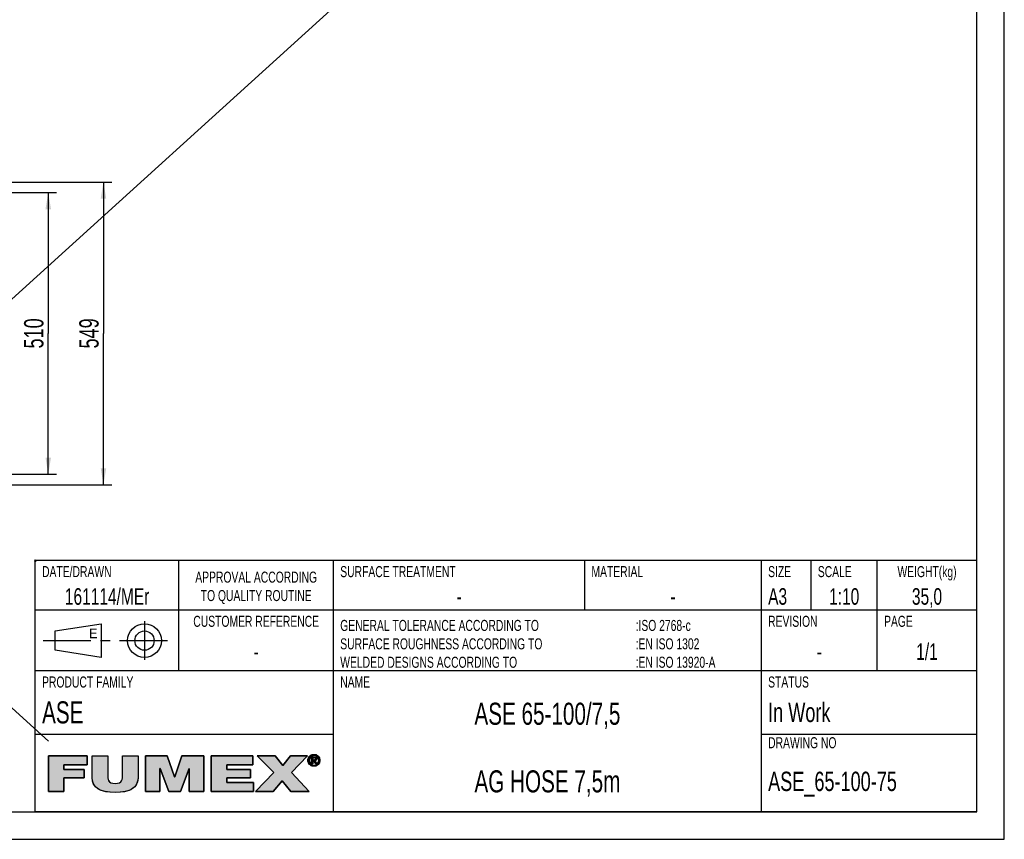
# Model space of a CAD drawing. Extents: x 0 to 420, y 0 to 297.
# Tile 10 of 18: x 242 to 420, y 0 to 148. Entities that reach past the tile are written whole.
import ezdxf

# ---------------------------------------------------------------- set-up
doc = ezdxf.new("R2010")
doc.units = 0
doc.header["$LTSCALE"] = 23.1
doc.linetypes.add('CENTER', pattern=[0.6, 0.375, -0.075, 0.075, -0.075])
doc.layers.get('0').update_dxf_attribs({"linetype": 'CONTINUOUS'})
for name, color, linetype in [('110536_DXF_DIMENSION', 7, 'CONTINUOUS'), ('AG_HOSE_100_DXF_CONTINUOUS', 7, 'CONTINUOUS'), ('ASE_65-100-75_DXF_DIMENSIO', 7, 'CONTINUOUS'), ('ASE_65-100-75_DXF_FORMAT', 7, 'CONTINUOUS'), ('ASE_65-100-7DXF_CONTINUOUS', 7, 'CONTINUOUS')]:
    doc.layers.add(name, color=color, linetype=linetype)
doc.styles.get("Standard").update_dxf_attribs({"font": 'txt', "width": 0.7})
doc.styles.add('TEXTSTYLE_2', font='txt', dxfattribs={"width": 0.7})
doc.styles.add('TEXTSTYLE_3', font='txt')
doc.dimstyles.new('DIMSTYLE_1', dxfattribs={"dimtxt": 3.5, "dimasz": 3, "dimexe": 1.5, "dimexo": 1, "dimgap": 0.875, "dimtad": 1, "dimdec": 0, "dimlfac": 10, "dimtxsty": 'STANDARD', "dimblk": '_ARROW_FILLED', "dimblk1": '_ARROW_FILLED', "dimblk2": '_ARROW_FILLED', "dimcen": 0.09, "dimazin": 3, "dimtp": 0.8, "dimtm": 0.8, "dimtfac": 1, "dimtdec": 0, "dimtofl": 0, "dimtmove": 0, "dimatfit": 3, "dimtolj": 1})
doc.dimstyles.new('DIMSTYLE_2', dxfattribs={"dimtxt": 3.5, "dimasz": 3, "dimexe": 1.5, "dimexo": 1, "dimgap": 0.875, "dimtad": 1, "dimdec": 3, "dimlfac": 10, "dimtxsty": 'STANDARD', "dimblk": '_ARROW_FILLED', "dimblk1": '_ARROW_FILLED', "dimblk2": '_ARROW_FILLED', "dimcen": 0.09, "dimazin": 3, "dimtp": 0.8, "dimtm": 0.8, "dimtfac": 1, "dimtdec": 3, "dimtofl": 0, "dimtmove": 0, "dimatfit": 3, "dimtolj": 1})

# ---------------------------------------------------------------- blocks, each defined once
blk = doc.blocks.new('BLOCK_2_BL1', base_point=(271.47, 11.94))
at = {"layer": 'ASE_65-100-75_DXF_FORMAT', "linetype": 'CONTINUOUS'}
for points in [[(249.69, 8.65), (246.89, 8.65), (246.89, 15.14), (253.91, 15.14), (253.91, 13.48), (249.69, 13.48), (249.69, 12.67), (253.32, 12.67), (253.32, 11.12), (249.69, 11.12)], [(263.1, 15.14), (263.1, 11.16), (263.06, 10.66), (262.95, 10.23), (262.77, 9.85), (262.52, 9.52), (262.19, 9.24), (261.79, 8.99), (261.28, 8.79), (260.65, 8.63), (259.88, 8.53), (258.96, 8.5), (258.04, 8.53), (257.27, 8.63), (256.64, 8.79), (256.13, 8.99), (255.72, 9.24), (255.39, 9.53), (255.14, 9.86), (254.96, 10.23), (254.85, 10.66), (254.81, 11.16), (254.81, 15.14), (257.61, 15.14), (257.61, 11.61), (257.62, 11.18), (257.68, 10.85), (257.79, 10.6), (257.96, 10.4), (258.19, 10.25), (258.53, 10.15), (258.97, 10.11), (259.41, 10.15), (259.73, 10.25), (259.97, 10.4), (260.13, 10.6), (260.23, 10.86), (260.29, 11.19), (260.3, 11.61), (260.3, 15.14)], [(267.08, 8.65), (264.43, 8.65), (264.43, 15.14), (268.41, 15.14), (269.71, 11.32), (269.74, 11.32), (271.04, 15.14), (275.02, 15.14), (275.02, 8.65), (272.37, 8.65), (272.37, 12.82), (272.35, 12.82), (270.77, 8.65), (268.68, 8.65), (267.1, 12.82), (267.08, 12.82)], [(284.04, 8.65), (276.37, 8.65), (276.37, 15.14), (283.9, 15.14), (283.9, 13.48), (279.17, 13.48), (279.17, 12.67), (283.46, 12.67), (283.46, 11.12), (279.17, 11.12), (279.17, 10.31), (284.04, 10.31)], [(287.6, 8.65), (284.39, 8.65), (287.68, 12.11), (284.68, 15.14), (287.97, 15.14), (289.34, 13.38), (290.69, 15.14), (293.8, 15.14), (290.89, 12.09), (294.13, 8.65), (290.76, 8.65), (289.2, 10.59)], [(294.32, 14.93), (294.24, 14.82), (294.17, 14.71), (294.13, 14.58), (294.1, 14.45), (294.09, 14.31), (293.88, 14.15), (293.87, 14.31), (293.88, 14.48), (293.92, 14.63), (293.98, 14.78), (294.06, 14.92), (294.36, 14.97)], [(294.1, 14.17), (294.13, 14.04), (294.17, 13.91), (294.24, 13.8), (294.32, 13.7), (294.16, 13.58), (294.06, 13.71), (293.98, 13.84), (293.92, 13.99), (293.88, 14.15), (294.09, 14.31)], [(294.47, 15.06), (294.36, 14.97), (294.06, 14.92), (294.16, 15.04), (294.58, 15.12)], [(294.7, 15.17), (294.58, 15.12), (294.16, 15.04), (294.27, 15.15), (294.83, 15.2)], [(294.96, 15.21), (294.83, 15.2), (294.27, 15.15), (294.34, 15.2), (295.44, 15.28), (295.58, 15.2), (295.65, 15.15), (295.76, 15.04), (295.86, 14.92), (295.94, 14.78), (296, 14.63), (296.04, 14.48), (296.05, 14.31), (296.04, 14.15), (296, 13.99), (295.94, 13.84), (295.86, 13.71), (295.76, 13.58), (295.65, 13.47), (295.58, 13.42), (295.44, 13.34), (295.29, 13.28), (295.13, 13.25), (294.8, 13.25), (294.64, 13.28), (294.48, 13.34), (294.41, 13.38), (294.96, 13.42), (295.1, 13.43), (295.22, 13.45), (295.35, 13.5), (295.46, 13.57), (295.56, 13.65), (295.6, 13.7), (295.68, 13.8), (295.75, 13.91), (295.79, 14.04), (295.82, 14.17), (295.83, 14.31), (295.82, 14.45), (295.79, 14.58), (295.75, 14.71), (295.68, 14.82), (295.6, 14.93), (295.56, 14.97), (295.46, 15.05), (295.34, 15.12), (295.22, 15.17), (295.1, 15.2)], [(294.96, 15.39), (295.13, 15.37), (295.29, 15.34), (295.44, 15.28), (294.34, 15.2), (294.48, 15.28), (294.64, 15.34), (294.8, 15.37)], [(294.74, 14.77), (294.55, 13.69), (294.55, 14.93), (295.02, 14.93), (295.02, 14.93), (295.13, 14.92), (295.21, 14.91), (295.28, 14.89), (295.33, 14.86), (295.38, 14.82), (295.4, 14.8), (295.41, 14.77), (295.44, 14.72), (295.45, 14.66), (295.46, 14.58), (295.45, 14.5), (295.43, 14.44), (295.41, 14.39), (295.09, 14.39), (295.13, 14.4), (295.16, 14.41), (295.19, 14.43), (295.21, 14.44), (295.23, 14.46), (295.24, 14.49), (295.25, 14.52), (295.26, 14.55), (295.26, 14.59), (295.26, 14.62), (295.25, 14.65), (295.24, 14.68), (295.23, 14.7), (295.21, 14.72), (295.18, 14.73), (295.15, 14.75), (295.12, 14.76), (295.08, 14.77), (295.03, 14.77), (294.99, 14.77), (294.86, 14.77)], [(294.96, 14.39), (294.98, 14.39), (295.04, 14.39), (295.09, 14.39), (295.41, 14.39), (294.74, 14.23), (294.74, 13.69), (294.55, 13.69), (294.74, 14.77), (294.74, 14.58), (294.74, 14.39), (294.85, 14.39)], [(295.14, 14.24), (295.49, 13.69), (295.28, 13.69), (294.95, 14.23), (294.74, 14.23), (295.41, 14.39), (295.37, 14.34), (295.33, 14.3), (295.27, 14.27), (295.21, 14.25)], [(294.36, 13.65), (294.46, 13.57), (294.27, 13.47), (294.16, 13.58), (294.32, 13.7)], [(294.58, 13.5), (294.7, 13.45), (294.41, 13.38), (294.27, 13.47), (294.46, 13.57)]]:
    blk.add_hatch(color=7, dxfattribs=at).paths.add_polyline_path(points)
at = {"layer": 'ASE_65-100-75_DXF_FORMAT', "color": 7, "linetype": 'CONTINUOUS'}
for p, q in [((253.91, 15.14), (246.89, 15.14)), ((246.89, 15.14), (246.89, 8.65)), ((253.91, 15.14), (246.89, 15.14)), ((246.89, 15.14), (246.89, 8.65)), ((253.91, 13.48), (253.91, 15.14)), ((253.91, 13.48), (253.91, 15.14)), ((268.41, 15.14), (264.43, 15.14)), ((264.43, 15.14), (264.43, 8.65)), ((268.41, 15.14), (264.43, 15.14)), ((264.43, 15.14), (264.43, 8.65)), ((269.71, 11.32), (268.41, 15.14)), ((269.71, 11.32), (268.41, 15.14)), ((271.04, 15.14), (269.74, 11.32)), ((271.04, 15.14), (269.74, 11.32)), ((275.02, 15.14), (271.04, 15.14)), ((275.02, 15.14), (271.04, 15.14)), ((275.02, 8.65), (275.02, 15.14)), ((275.02, 8.65), (275.02, 15.14)), ((283.9, 15.14), (276.37, 15.14)), ((276.37, 15.14), (276.37, 8.65)), ((283.9, 15.14), (276.37, 15.14)), ((276.37, 15.14), (276.37, 8.65)), ((283.9, 13.48), (283.9, 15.14)), ((283.9, 13.48), (283.9, 15.14)), ((287.97, 15.14), (284.68, 15.14)), ((284.68, 15.14), (287.68, 12.11)), ((287.97, 15.14), (284.68, 15.14)), ((284.68, 15.14), (287.68, 12.11)), ((289.34, 13.38), (287.97, 15.14)), ((289.34, 13.38), (287.97, 15.14)), ((290.69, 15.14), (289.34, 13.38)), ((290.69, 15.14), (289.34, 13.38)), ((293.8, 15.14), (290.69, 15.14)), ((293.8, 15.14), (290.69, 15.14)), ((290.89, 12.09), (293.8, 15.14)), ((290.89, 12.09), (293.8, 15.14)), ((249.69, 12.67), (249.69, 13.48)), ((249.69, 13.48), (253.91, 13.48)), ((249.69, 12.67), (249.69, 13.48)), ((249.69, 13.48), (253.91, 13.48)), ((253.32, 12.67), (249.69, 12.67)), ((253.32, 12.67), (249.69, 12.67)), ((253.32, 11.12), (253.32, 12.67)), ((253.32, 11.12), (253.32, 12.67)), ((267.08, 8.65), (267.08, 12.82)), ((267.08, 12.82), (267.1, 12.82)), ((267.08, 8.65), (267.08, 12.82)), ((267.08, 12.82), (267.1, 12.82)), ((267.1, 12.82), (268.68, 8.65)), ((267.1, 12.82), (268.68, 8.65)), ((270.77, 8.65), (272.35, 12.82)), ((270.77, 8.65), (272.35, 12.82)), ((272.35, 12.82), (272.37, 12.82)), ((272.35, 12.82), (272.37, 12.82)), ((272.37, 12.82), (272.37, 8.65)), ((272.37, 12.82), (272.37, 8.65)), ((279.17, 12.67), (279.17, 13.48)), ((279.17, 13.48), (283.9, 13.48)), ((279.17, 12.67), (279.17, 13.48)), ((279.17, 13.48), (283.9, 13.48)), ((283.46, 12.67), (279.17, 12.67)), ((283.46, 12.67), (279.17, 12.67)), ((283.46, 11.12), (283.46, 12.67)), ((283.46, 11.12), (283.46, 12.67)), ((249.69, 8.65), (249.69, 11.12)), ((249.69, 11.12), (253.32, 11.12)), ((249.69, 8.65), (249.69, 11.12)), ((249.69, 11.12), (253.32, 11.12)), ((269.74, 11.32), (269.71, 11.32)), ((269.74, 11.32), (269.71, 11.32)), ((279.17, 10.31), (279.17, 11.12)), ((279.17, 11.12), (283.46, 11.12)), ((279.17, 10.31), (279.17, 11.12)), ((279.17, 11.12), (283.46, 11.12)), ((287.68, 12.11), (284.39, 8.65)), ((287.68, 12.11), (284.39, 8.65)), ((294.13, 8.65), (290.89, 12.09)), ((294.13, 8.65), (290.89, 12.09)), ((284.04, 10.31), (279.17, 10.31)), ((284.04, 10.31), (279.17, 10.31)), ((284.04, 8.65), (284.04, 10.31)), ((284.04, 8.65), (284.04, 10.31)), ((287.6, 8.65), (289.2, 10.59)), ((287.6, 8.65), (289.2, 10.59)), ((289.2, 10.59), (290.76, 8.65)), ((289.2, 10.59), (290.76, 8.65)), ((246.89, 8.65), (249.69, 8.65)), ((246.89, 8.65), (249.69, 8.65)), ((264.43, 8.65), (267.08, 8.65)), ((264.43, 8.65), (267.08, 8.65)), ((268.68, 8.65), (270.77, 8.65)), ((268.68, 8.65), (270.77, 8.65)), ((272.37, 8.65), (275.02, 8.65)), ((272.37, 8.65), (275.02, 8.65)), ((276.37, 8.65), (284.04, 8.65)), ((276.37, 8.65), (284.04, 8.65)), ((284.39, 8.65), (287.6, 8.65)), ((284.39, 8.65), (287.6, 8.65)), ((290.76, 8.65), (294.13, 8.65)), ((290.76, 8.65), (294.13, 8.65))]:
    blk.add_line(p, q, dxfattribs=at)
for points in [[(249.69, 8.65), (246.89, 8.65), (246.89, 15.14), (253.91, 15.14), (253.91, 13.48), (249.69, 13.48), (249.69, 12.67), (253.32, 12.67), (253.32, 11.12), (249.69, 11.12), (249.69, 8.65)], [(263.1, 15.14), (263.1, 11.16), (263.06, 10.66), (262.95, 10.23), (262.77, 9.85), (262.52, 9.52), (262.19, 9.24), (261.79, 8.99), (261.28, 8.79), (260.65, 8.63), (259.88, 8.53), (258.96, 8.5), (258.04, 8.53), (257.27, 8.63), (256.64, 8.79), (256.13, 8.99), (255.72, 9.24), (255.39, 9.53), (255.14, 9.86), (254.96, 10.23), (254.85, 10.66), (254.81, 11.16), (254.81, 15.14), (257.61, 15.14), (257.61, 11.61), (257.62, 11.18), (257.68, 10.85), (257.79, 10.6), (257.96, 10.4), (258.19, 10.25), (258.53, 10.15), (258.97, 10.11), (259.41, 10.15), (259.73, 10.25), (259.97, 10.4), (260.13, 10.6), (260.23, 10.86), (260.29, 11.19), (260.3, 11.61), (260.3, 15.14), (263.1, 15.14)], [(267.08, 8.65), (264.43, 8.65), (264.43, 15.14), (268.41, 15.14), (269.71, 11.32), (269.74, 11.32), (271.04, 15.14), (275.02, 15.14), (275.02, 8.65), (272.37, 8.65), (272.37, 12.82), (272.35, 12.82), (270.77, 8.65), (268.68, 8.65), (267.1, 12.82), (267.08, 12.82), (267.08, 8.65)], [(284.04, 8.65), (276.37, 8.65), (276.37, 15.14), (283.9, 15.14), (283.9, 13.48), (279.17, 13.48), (279.17, 12.67), (283.46, 12.67), (283.46, 11.12), (279.17, 11.12), (279.17, 10.31), (284.04, 10.31), (284.04, 8.65)], [(287.6, 8.65), (284.39, 8.65), (287.68, 12.11), (284.68, 15.14), (287.97, 15.14), (289.34, 13.38), (290.69, 15.14), (293.8, 15.14), (290.89, 12.09), (294.13, 8.65), (290.76, 8.65), (289.2, 10.59), (287.6, 8.65)], [(294.32, 14.93), (294.24, 14.82), (294.17, 14.71), (294.13, 14.58), (294.1, 14.45), (294.09, 14.31), (293.88, 14.15), (293.87, 14.31), (293.88, 14.48), (293.92, 14.63), (293.98, 14.78), (294.06, 14.92), (294.36, 14.97), (294.32, 14.93)], [(294.1, 14.17), (294.13, 14.04), (294.17, 13.91), (294.24, 13.8), (294.32, 13.7), (294.16, 13.58), (294.06, 13.71), (293.98, 13.84), (293.92, 13.99), (293.88, 14.15), (294.09, 14.31), (294.1, 14.17)], [(294.47, 15.06), (294.36, 14.97), (294.06, 14.92), (294.16, 15.04), (294.58, 15.12), (294.47, 15.06)], [(294.7, 15.17), (294.58, 15.12), (294.16, 15.04), (294.27, 15.15), (294.83, 15.2), (294.7, 15.17)], [(294.96, 15.21), (294.83, 15.2), (294.27, 15.15), (294.34, 15.2), (295.44, 15.28), (295.58, 15.2), (295.65, 15.15), (295.76, 15.04), (295.86, 14.92), (295.94, 14.78), (296, 14.63), (296.04, 14.48), (296.05, 14.31), (296.04, 14.15), (296, 13.99), (295.94, 13.84), (295.86, 13.71), (295.76, 13.58), (295.65, 13.47), (295.58, 13.42), (295.44, 13.34), (295.29, 13.28), (295.13, 13.25), (294.8, 13.25), (294.64, 13.28), (294.48, 13.34), (294.41, 13.38), (294.96, 13.42), (295.1, 13.43), (295.22, 13.45), (295.35, 13.5), (295.46, 13.57), (295.56, 13.65), (295.6, 13.7), (295.68, 13.8), (295.75, 13.91), (295.79, 14.04), (295.82, 14.17), (295.83, 14.31), (295.82, 14.45), (295.79, 14.58), (295.75, 14.71), (295.68, 14.82), (295.6, 14.93), (295.56, 14.97), (295.46, 15.05), (295.34, 15.12), (295.22, 15.17), (295.1, 15.2), (294.96, 15.21)], [(294.96, 15.39), (295.13, 15.37), (295.29, 15.34), (295.44, 15.28), (294.34, 15.2), (294.48, 15.28), (294.64, 15.34), (294.8, 15.37), (294.96, 15.39)], [(294.74, 14.77), (294.55, 13.69), (294.55, 14.93), (295.02, 14.93), (295.02, 14.93), (295.13, 14.92), (295.21, 14.91), (295.28, 14.89), (295.33, 14.86), (295.38, 14.82), (295.4, 14.8), (295.41, 14.77), (295.44, 14.72), (295.45, 14.66), (295.46, 14.58), (295.45, 14.5), (295.43, 14.44), (295.41, 14.39), (295.09, 14.39), (295.13, 14.4), (295.16, 14.41), (295.19, 14.43), (295.21, 14.44), (295.23, 14.46), (295.24, 14.49), (295.25, 14.52), (295.26, 14.55), (295.26, 14.59), (295.26, 14.62), (295.25, 14.65), (295.24, 14.68), (295.23, 14.7), (295.21, 14.72), (295.18, 14.73), (295.15, 14.75), (295.12, 14.76), (295.08, 14.77), (295.03, 14.77), (294.99, 14.77), (294.86, 14.77), (294.74, 14.77)], [(294.96, 14.39), (294.98, 14.39), (295.04, 14.39), (295.09, 14.39), (295.41, 14.39), (294.74, 14.23), (294.74, 13.69), (294.55, 13.69), (294.74, 14.77), (294.74, 14.58), (294.74, 14.39), (294.85, 14.39), (294.96, 14.39)], [(295.14, 14.24), (295.49, 13.69), (295.28, 13.69), (294.95, 14.23), (294.74, 14.23), (295.41, 14.39), (295.37, 14.34), (295.33, 14.3), (295.27, 14.27), (295.21, 14.25), (295.14, 14.24)], [(294.36, 13.65), (294.46, 13.57), (294.27, 13.47), (294.16, 13.58), (294.32, 13.7), (294.36, 13.65)], [(294.58, 13.5), (294.7, 13.45), (294.41, 13.38), (294.27, 13.47), (294.46, 13.57), (294.58, 13.5)]]:
    blk.add_lwpolyline(points, dxfattribs=at)
for points, knots in [([(263.1, 15.14), (263.1, 15.14), (260.3, 15.14), (260.3, 15.14), (260.3, 15.14), (260.3, 11.61), (260.3, 11.61), (260.3, 10.94), (260.3, 10.11), (258.97, 10.11), (257.61, 10.11), (257.61, 10.94), (257.61, 11.61), (257.61, 11.61), (257.61, 15.14), (257.61, 15.14), (257.61, 15.14), (254.81, 15.14), (254.81, 15.14), (254.81, 15.14), (254.81, 11.16), (254.81, 11.16), (254.81, 9.36), (256.19, 8.5), (258.96, 8.5), (261.74, 8.5), (263.1, 9.36), (263.1, 11.16), (263.1, 11.16), (263.1, 15.14), (263.1, 15.14)], [0, 0, 0, 0, 1, 1, 1, 2, 2, 2, 3, 3, 3, 4, 4, 4, 5, 5, 5, 6, 6, 6, 7, 7, 7, 8, 8, 8, 9, 9, 9, 10, 10, 10, 10]), ([(263.1, 15.14), (263.1, 15.14), (260.3, 15.14), (260.3, 15.14), (260.3, 15.14), (260.3, 11.61), (260.3, 11.61), (260.3, 10.94), (260.3, 10.11), (258.97, 10.11), (257.61, 10.11), (257.61, 10.94), (257.61, 11.61), (257.61, 11.61), (257.61, 15.14), (257.61, 15.14), (257.61, 15.14), (254.81, 15.14), (254.81, 15.14), (254.81, 15.14), (254.81, 11.16), (254.81, 11.16), (254.81, 9.36), (256.19, 8.5), (258.96, 8.5), (261.74, 8.5), (263.1, 9.36), (263.1, 11.16), (263.1, 11.16), (263.1, 15.14), (263.1, 15.14)], [0, 0, 0, 0, 1, 1, 1, 2, 2, 2, 3, 3, 3, 4, 4, 4, 5, 5, 5, 6, 6, 6, 7, 7, 7, 8, 8, 8, 9, 9, 9, 10, 10, 10, 10]), ([(294.96, 13.24), (295.55, 13.24), (296.05, 13.69), (296.05, 14.31), (296.05, 14.93), (295.55, 15.39), (294.96, 15.39), (294.37, 15.39), (293.87, 14.93), (293.87, 14.31), (293.87, 13.69), (294.37, 13.24), (294.96, 13.24)], [0, 0, 0, 0, 1, 1, 1, 2, 2, 2, 3, 3, 3, 4, 4, 4, 4]), ([(294.96, 13.24), (295.55, 13.24), (296.05, 13.69), (296.05, 14.31), (296.05, 14.93), (295.55, 15.39), (294.96, 15.39), (294.37, 15.39), (293.87, 14.93), (293.87, 14.31), (293.87, 13.69), (294.37, 13.24), (294.96, 13.24)], [0, 0, 0, 0, 1, 1, 1, 2, 2, 2, 3, 3, 3, 4, 4, 4, 4]), ([(294.09, 14.31), (294.09, 14.82), (294.47, 15.21), (294.96, 15.21), (295.45, 15.21), (295.83, 14.82), (295.83, 14.31), (295.83, 13.8), (295.45, 13.42), (294.96, 13.42), (294.47, 13.42), (294.09, 13.8), (294.09, 14.31)], [0, 0, 0, 0, 1, 1, 1, 2, 2, 2, 3, 3, 3, 4, 4, 4, 4]), ([(294.09, 14.31), (294.09, 14.82), (294.47, 15.21), (294.96, 15.21), (295.45, 15.21), (295.83, 14.82), (295.83, 14.31), (295.83, 13.8), (295.45, 13.42), (294.96, 13.42), (294.47, 13.42), (294.09, 13.8), (294.09, 14.31)], [0, 0, 0, 0, 1, 1, 1, 2, 2, 2, 3, 3, 3, 4, 4, 4, 4]), ([(294.74, 14.23), (294.74, 14.23), (294.95, 14.23), (294.95, 14.23), (294.95, 14.23), (295.28, 13.69), (295.28, 13.69), (295.28, 13.69), (295.49, 13.69), (295.49, 13.69), (295.49, 13.69), (295.14, 14.24), (295.14, 14.24), (295.32, 14.26), (295.46, 14.36), (295.46, 14.58), (295.46, 14.82), (295.31, 14.93), (295.02, 14.93), (295.02, 14.93), (294.55, 14.93), (294.55, 14.93), (294.55, 14.93), (294.55, 13.69), (294.55, 13.69), (294.55, 13.69), (294.74, 13.69), (294.74, 13.69), (294.74, 13.69), (294.74, 14.23), (294.74, 14.23)], [0, 0, 0, 0, 1, 1, 1, 2, 2, 2, 3, 3, 3, 4, 4, 4, 5, 5, 5, 6, 6, 6, 7, 7, 7, 8, 8, 8, 9, 9, 9, 10, 10, 10, 10]), ([(294.74, 14.23), (294.74, 14.23), (294.95, 14.23), (294.95, 14.23), (294.95, 14.23), (295.28, 13.69), (295.28, 13.69), (295.28, 13.69), (295.49, 13.69), (295.49, 13.69), (295.49, 13.69), (295.14, 14.24), (295.14, 14.24), (295.32, 14.26), (295.46, 14.36), (295.46, 14.58), (295.46, 14.82), (295.31, 14.93), (295.02, 14.93), (295.02, 14.93), (294.55, 14.93), (294.55, 14.93), (294.55, 14.93), (294.55, 13.69), (294.55, 13.69), (294.55, 13.69), (294.74, 13.69), (294.74, 13.69), (294.74, 13.69), (294.74, 14.23), (294.74, 14.23)], [0, 0, 0, 0, 1, 1, 1, 2, 2, 2, 3, 3, 3, 4, 4, 4, 5, 5, 5, 6, 6, 6, 7, 7, 7, 8, 8, 8, 9, 9, 9, 10, 10, 10, 10]), ([(294.74, 14.39), (294.74, 14.39), (294.74, 14.77), (294.74, 14.77), (294.74, 14.77), (294.99, 14.77), (294.99, 14.77), (295.12, 14.77), (295.26, 14.74), (295.26, 14.59), (295.26, 14.4), (295.12, 14.39), (294.96, 14.39), (294.96, 14.39), (294.74, 14.39), (294.74, 14.39)], [0, 0, 0, 0, 1, 1, 1, 2, 2, 2, 3, 3, 3, 4, 4, 4, 5, 5, 5, 5]), ([(294.74, 14.39), (294.74, 14.39), (294.74, 14.77), (294.74, 14.77), (294.74, 14.77), (294.99, 14.77), (294.99, 14.77), (295.12, 14.77), (295.26, 14.74), (295.26, 14.59), (295.26, 14.4), (295.12, 14.39), (294.96, 14.39), (294.96, 14.39), (294.74, 14.39), (294.74, 14.39)], [0, 0, 0, 0, 1, 1, 1, 2, 2, 2, 3, 3, 3, 4, 4, 4, 5, 5, 5, 5])]:
    blk.add_open_spline(points, degree=3, knots=knots, dxfattribs=at)
for points in [[(294.96, 13.42), (294.41, 13.38), (294.83, 13.43), (294.7, 13.45)], [(294.96, 13.24), (294.8, 13.25), (295.13, 13.25)]]:
    blk.add_solid(points, dxfattribs=at)
blk = doc.blocks.new('_ARROW_FILLED')
at = {"color": 0, "linetype": 'BYBLOCK'}
blk.add_solid([(0, 0), (-1, 0.167), (-1, -0.167)], dxfattribs=at)
blk = doc.blocks.new('*D1')
at = {"layer": 'ASE_65-100-75_DXF_DIMENSIO', "color": 2, "linetype": 'CONTINUOUS'}
for p, q in [((234.04, 119.08), (258.34, 119.08)), ((256.84, 119.08), (256.84, 91.66)), ((256.84, 64.23), (256.84, 91.66)), ((234.04, 64.23), (258.34, 64.23))]:
    blk.add_line(p, q, dxfattribs=at)
at = {"layer": 'ASE_65-100-75_DXF_DIMENSIO', "color": 2, "linetype": 'CONTINUOUS', "xscale": 3, "yscale": 3, "zscale": 3}
for p, rotation in [((256.84, 119.08), 90), ((256.84, 64.23), 270)]:
    blk.add_blockref('_ARROW_FILLED', p, dxfattribs=dict(at, rotation=rotation))
at = {"layer": 'ASE_65-100-75_DXF_DIMENSIO', "color": 2, "linetype": 'CONTINUOUS', "insert": (252.46, 91.66), "char_height": 3.5, "width": 12, "attachment_point": 2, "rotation": 90}
blk.add_mtext('549', dxfattribs=at)
blk = doc.blocks.new('*D8')
at = {"layer": '110536_DXF_DIMENSION', "color": 2, "linetype": 'CONTINUOUS'}
for p, q in [((234.73, 117.16), (248.34, 117.16)), ((246.84, 117.16), (246.84, 91.66)), ((246.84, 66.16), (246.84, 91.66)), ((234.64, 66.16), (248.34, 66.16))]:
    blk.add_line(p, q, dxfattribs=at)
at = {"layer": '110536_DXF_DIMENSION', "color": 2, "linetype": 'CONTINUOUS', "xscale": 3, "yscale": 3, "zscale": 3}
for p, rotation in [((246.84, 117.16), 90), ((246.84, 66.16), 270)]:
    blk.add_blockref('_ARROW_FILLED', p, dxfattribs=dict(at, rotation=rotation))
at = {"layer": '110536_DXF_DIMENSION', "color": 2, "linetype": 'CONTINUOUS', "insert": (242.46, 91.66), "char_height": 3.5, "width": 10.875, "attachment_point": 2, "rotation": 90}
blk.add_mtext('510', dxfattribs=at)
blk = doc.blocks.new('VYPLACERING_BL2', base_point=(257.5, 36))
at = {"layer": 'ASE_65-100-7DXF_CONTINUOUS', "color": 7, "linetype": 'CENTER'}
for p, q in [((264.28, 39.5), (264.28, 32.5)), ((245.9, 36), (269.09, 36))]:
    blk.add_line(p, q, dxfattribs=at)
at = {"layer": 'ASE_65-100-7DXF_CONTINUOUS', "color": 7, "linetype": 'CONTINUOUS'}
for p, q in [((248.09, 37.75), (256.4, 39.06)), ((248.09, 34.25), (248.09, 37.75)), ((256.4, 39.06), (256.4, 32.94)), ((256.4, 32.94), (248.09, 34.25))]:
    blk.add_line(p, q, dxfattribs=at)
for radius in [3.06, 1.75]:
    blk.add_circle((264.28, 36), radius, dxfattribs=at)

msp = doc.modelspace()

# ---------------------------------------------------------------- linework, layer by layer
at = {"layer": 'AG_HOSE_100_DXF_CONTINUOUS', "color": 4, "linetype": 'CONTINUOUS'}
for p, q in [((330.45142, 179.75392), (151.99159, 17.76853)), ((75.31832, 173.47973), (246.86586, 17.76853))]:
    msp.add_line(p, q, dxfattribs=at)
at = {"layer": 'ASE_65-100-75_DXF_FORMAT', "color": 7, "linetype": 'CONTINUOUS'}
for p, q in [((419.99842, -0.00152), (419.99842, 296.99848)), ((414.99842, 4.99848), (414.99842, 291.99848)), ((244.65469, 50.34226), (244.34219, 50.65476)), ((244.65469, 50.65476), (244.34219, 50.34226)), ((414.99842, 50.49848), (244.49842, 50.49848)), ((244.49842, 4.99848), (244.49842, 50.49848)), ((270.49842, 30.49848), (270.49842, 50.49848)), ((298.49842, 4.99848), (298.49842, 50.49848)), ((343.99842, 41.49848), (343.99842, 50.49848)), ((375.99842, 4.99848), (375.99842, 50.49848)), ((384.99842, 41.49848), (384.99842, 50.49848)), ((396.99842, 30.49848), (396.99842, 50.49848)), ((414.99842, 4.99848), (414.99842, 50.49848)), ((414.99842, 41.49848), (244.49842, 41.49848)), ((414.99842, 30.49848), (244.49842, 30.49848)), ((298.49842, 18.99848), (244.49842, 18.99848)), ((414.99842, 18.99848), (375.99842, 18.99848)), ((24.99842, 4.99848), (414.99842, 4.99848)), ((414.99842, 4.99848), (244.49842, 4.99848)), ((-0.00158, -0.00152), (419.99842, -0.00152))]:
    msp.add_line(p, q, dxfattribs=at)

# ---------------------------------------------------------------- block references
at = {"layer": 'ASE_65-100-75_DXF_FORMAT', "color": 2, "linetype": 'CONTINUOUS'}
msp.add_blockref('BLOCK_2_BL1', (271.46701, 11.94061), dxfattribs=at)
at = {"layer": 'ASE_65-100-7DXF_CONTINUOUS', "color": 7, "linetype": 'CONTINUOUS'}
msp.add_blockref('VYPLACERING_BL2', (257.49842, 35.99848), dxfattribs=at)

# ---------------------------------------------------------------- texts
at = {"color": 7, "linetype": 'CONTINUOUS'}
for s, insert, char_height, width, attachment_point, style in [('DATE/DRAWN', (245.72342, 49.49848), 2, 14, 1, 'TEXTSTYLE_2'), ('APPROVAL ACCORDING\\PTO QUALITY ROUTINE', (284.49842, 48.49848), 2, 25.2, 2, 'TEXTSTYLE_2'), ('SURFACE TREATMENT', (299.72342, 49.49848), 2, 23.8, 1, 'TEXTSTYLE_2'), ('MATERIAL', (345.22342, 49.49848), 2, 11.2, 1, 'TEXTSTYLE_2'), ('SIZE ', (377.22342, 49.49848), 2, 7, 1, 'TEXTSTYLE_2'), ('SCALE', (386.22342, 49.49848), 2, 7, 1, 'TEXTSTYLE_2'), ('WEIGHT(kg)', (405.99842, 49.49848), 2, 14, 2, 'TEXTSTYLE_2'), ('CUSTOMER REFERENCE', (284.49842, 40.49848), 2, 25.2, 2, 'TEXTSTYLE_2'), ('REVISION', (377.22342, 40.49848), 2, 11.2, 1, 'TEXTSTYLE_2'), ('PAGE', (398.22342, 40.49848), 2, 5.6, 1, 'TEXTSTYLE_2'), ('E', (254.21717, 38.18598), 1.75, 1.75, 1, 'TEXTSTYLE_3')]:
    msp.add_mtext(s, dxfattribs=dict(at, insert=insert, char_height=char_height, width=width, attachment_point=attachment_point, style=style))
at = {"color": 7, "linetype": 'CONTINUOUS', "char_height": 3}
for s, insert, width, attachment_point in [('161114/MEr', (257.49842, 45.49848), 31.6071429, 2), ('A3 ', (377.22342, 45.49848), 11.4642857, 1), ('1:10', (390.99842, 45.49848), 11.1428571, 2), ('35,0', (405.99842, 45.49848), 13.3928571, 2), ('-', (321.24842, 45.49848), 4.0714286, 2), ('-', (359.99842, 45.49848), 4.0714286, 2)]:
    msp.add_mtext(s, dxfattribs=dict(at, insert=insert, width=width, attachment_point=attachment_point))
at = {"layer": 'ASE_65-100-75_DXF_FORMAT', "color": 7, "linetype": 'CONTINUOUS', "char_height": 2, "attachment_point": 1, "style": 'TEXTSTYLE_2'}
for s, insert, width in [('GENERAL TOLERANCE ACCORDING TO\\PSURFACE ROUGHNESS ACCORDING TO\\PWELDED DESIGNS ACCORDING TO\\P ', (299.72342, 39.74848), 42), (':ISO 2768-c\\P:EN ISO 1302\\P:EN ISO 13920-A ', (353.22342, 39.74848), 22.4), ('PRODUCT FAMILY', (245.72342, 29.49848), 19.6), ('NAME ', (299.72342, 29.49848), 7), ('STATUS ', (377.22342, 29.49848), 9.8), ('DRAWING NO', (377.22342, 18.49848), 14)]:
    msp.add_mtext(s, dxfattribs=dict(at, insert=insert, width=width))
at = {"layer": 'ASE_65-100-75_DXF_FORMAT', "color": 7, "linetype": 'CONTINUOUS'}
for s, insert, char_height, width, attachment_point in [('1/1', (405.99842, 35.49848), 3, 9.4285714, 2), ('-', (284.49842, 35.49848), 3, 4.0714286, 2), ('- ', (386.49842, 35.49848), 3, 7.6071429, 2), ('ASE', (245.72342, 24.99848), 4, 15.2857143, 1), ('ASE 65-100/7,5', (337.24842, 24.74848), 4, 63.1428571, 2), ('In Work  ', (377.22342, 24.74848), 3.5, 38.5, 1), ('AG HOSE 7,5m', (337.24842, 12.49848), 4, 56.8571429, 2), ('ASE_65-100-75', (377.22342, 12.24848), 3.5, 52, 1)]:
    msp.add_mtext(s, dxfattribs=dict(at, insert=insert, char_height=char_height, width=width, attachment_point=attachment_point))

# ---------------------------------------------------------------- dimensions: what is measured, and where the dimension line sits
at = {"layer": '110536_DXF_DIMENSION', "color": 2, "linetype": 'CONTINUOUS'}
dim = msp.add_linear_dim(base=(246.83992, 117.15514), p1=(233.64467, 66.15514), p2=(233.72637, 117.15514), angle=90, dimstyle='DIMSTYLE_2', dxfattribs=at)
dim.commit()
dim.dimension.update_dxf_attribs({"geometry": '*D8', "text_midpoint": (246.83992, 91.15514), "dimtype": 160})
at = {"layer": 'ASE_65-100-75_DXF_DIMENSIO', "color": 2, "linetype": 'CONTINUOUS'}
dim = msp.add_linear_dim(base=(256.83992, 64.22849), p1=(233.03992, 119.0818), p2=(233.03992, 64.22849), angle=270, dimstyle='DIMSTYLE_1', dxfattribs=at)
dim.commit()
dim.dimension.update_dxf_attribs({"geometry": '*D1', "text_midpoint": (256.83992, 91.15514), "dimtype": 160})

doc.saveas('drawing.dxf')
